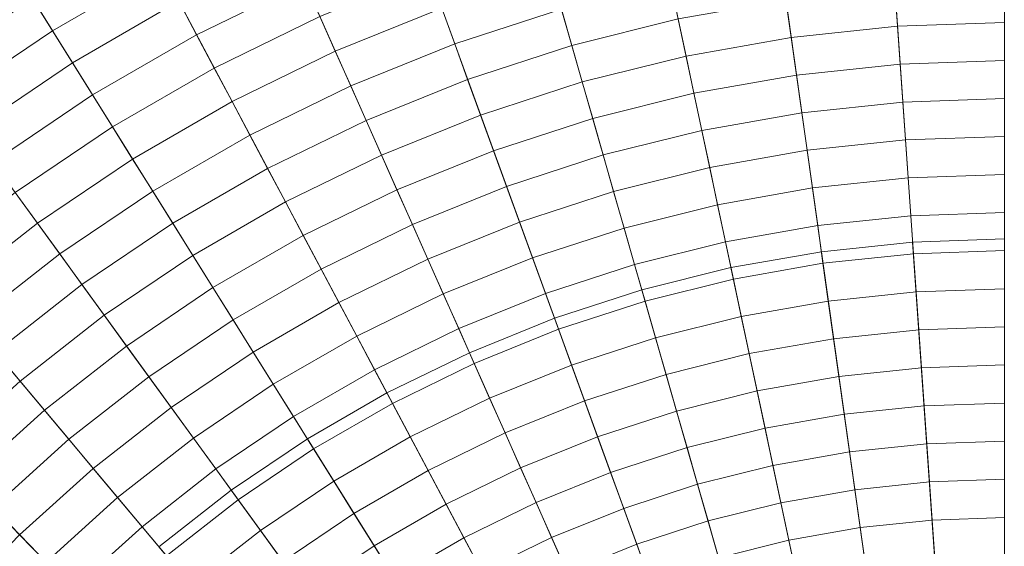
# Model space of a CAD drawing. Header units: centimetres. Extents: x -3.01 to 4.18, y -5.46 to 1.74.
# Tile 202 of 256: x -0.16 to 0.59, y -1.09 to -0.69. Entities that reach past the tile are written whole.
import ezdxf

# ---------------------------------------------------------------- set-up
doc = ezdxf.new("R2010")
doc.units = ezdxf.units.CM
doc.header["$LTSCALE"] = 2.54
doc.layers.add('Lucido design-1', color=7, linetype='Continuous')

# ---------------------------------------------------------------- blocks, each defined once
blk = doc.blocks.new('Gruppo-1')
at = {"color": 142, "linetype": 'Continuous', "lineweight": 9}
for points in [[(0.51664, -0.86346, 36.39157), (0.44727, -0.87075, 36.39157), (0.58636, -1.86046, 36.39157), (0.51664, -0.86346, 36.39157)], [(0.51664, -0.86346, 37.29882), (0.44727, -0.87075, 37.29882), (0.44727, -0.87075, 36.39157), (0.51664, -0.86346, 36.39157), (0.51664, -0.86346, 37.29882)], [(0.58636, -1.86046, 37.29882), (0.44727, -0.87075, 37.29882), (0.51664, -0.86346, 37.29882), (0.58636, -1.86046, 37.29882)], [(0.58636, -0.86103, 36.39157), (0.51664, -0.86346, 36.39157), (0.58636, -1.86046, 36.39157), (0.58636, -0.86103, 36.39157)], [(0.58636, -0.86103, 37.29882), (0.51664, -0.86346, 37.29882), (0.51664, -0.86346, 36.39157), (0.58636, -0.86103, 36.39157), (0.58636, -0.86103, 37.29882)], [(0.58636, -1.86046, 37.29882), (0.51664, -0.86346, 37.29882), (0.58636, -0.86103, 37.29882), (0.58636, -1.86046, 37.29882)], [(0.44727, -0.87075, 36.39157), (0.37857, -0.88287, 36.39157), (0.58636, -1.86046, 36.39157), (0.44727, -0.87075, 36.39157)], [(0.44727, -0.87075, 37.29882), (0.37857, -0.88287, 37.29882), (0.37857, -0.88287, 36.39157), (0.44727, -0.87075, 36.39157), (0.44727, -0.87075, 37.29882)], [(0.58636, -1.86046, 37.29882), (0.37857, -0.88287, 37.29882), (0.44727, -0.87075, 37.29882), (0.58636, -1.86046, 37.29882)], [(0.37857, -0.88287, 36.39157), (0.31088, -0.89974, 36.39157), (0.58636, -1.86046, 36.39157), (0.37857, -0.88287, 36.39157)], [(0.37857, -0.88287, 37.29882), (0.31088, -0.89974, 37.29882), (0.31088, -0.89974, 36.39157), (0.37857, -0.88287, 36.39157), (0.37857, -0.88287, 37.29882)], [(0.58636, -1.86046, 37.29882), (0.31088, -0.89974, 37.29882), (0.37857, -0.88287, 37.29882), (0.58636, -1.86046, 37.29882)], [(0.31088, -0.89974, 36.39157), (0.24453, -0.9213, 36.39157), (0.58636, -1.86046, 36.39157), (0.31088, -0.89974, 36.39157)], [(0.31088, -0.89974, 37.29882), (0.24453, -0.9213, 37.29882), (0.24453, -0.9213, 36.39157), (0.31088, -0.89974, 36.39157), (0.31088, -0.89974, 37.29882)], [(0.58636, -1.86046, 37.29882), (0.24453, -0.9213, 37.29882), (0.31088, -0.89974, 37.29882), (0.58636, -1.86046, 37.29882)], [(0.24453, -0.9213, 36.39157), (0.17985, -0.94743, 36.39157), (0.58636, -1.86046, 36.39157), (0.24453, -0.9213, 36.39157)], [(0.24453, -0.9213, 37.29882), (0.17985, -0.94743, 37.29882), (0.17985, -0.94743, 36.39157), (0.24453, -0.9213, 36.39157), (0.24453, -0.9213, 37.29882)], [(0.58636, -1.86046, 37.29882), (0.17985, -0.94743, 37.29882), (0.24453, -0.9213, 37.29882), (0.58636, -1.86046, 37.29882)], [(0.17985, -0.94743, 36.39157), (0.11715, -0.97801, 36.39157), (0.58636, -1.86046, 36.39157), (0.17985, -0.94743, 36.39157)], [(0.17985, -0.94743, 37.29882), (0.11715, -0.97801, 37.29882), (0.11715, -0.97801, 36.39157), (0.17985, -0.94743, 36.39157), (0.17985, -0.94743, 37.29882)], [(0.58636, -1.86046, 37.29882), (0.11715, -0.97801, 37.29882), (0.17985, -0.94743, 37.29882), (0.58636, -1.86046, 37.29882)], [(0.11715, -0.97801, 36.39157), (0.05674, -1.01289, 36.39157), (0.58636, -1.86046, 36.39157), (0.11715, -0.97801, 36.39157)], [(0.11715, -0.97801, 37.29882), (0.05674, -1.01289, 37.29882), (0.05674, -1.01289, 36.39157), (0.11715, -0.97801, 36.39157), (0.11715, -0.97801, 37.29882)], [(0.58636, -1.86046, 37.29882), (0.05674, -1.01289, 37.29882), (0.11715, -0.97801, 37.29882), (0.58636, -1.86046, 37.29882)], [(0.05674, -1.01289, 36.39157), (-0.00109, -1.0519, 36.39157), (0.58636, -1.86046, 36.39157), (0.05674, -1.01289, 36.39157)], [(0.05674, -1.01289, 37.29882), (-0.00109, -1.0519, 37.29882), (-0.00109, -1.0519, 36.39157), (0.05674, -1.01289, 36.39157), (0.05674, -1.01289, 37.29882)], [(0.58636, -1.86046, 37.29882), (-0.00109, -1.0519, 37.29882), (0.05674, -1.01289, 37.29882), (0.58636, -1.86046, 37.29882)], [(-0.00109, -1.0519, 36.39157), (-0.05606, -1.09485, 36.39157), (0.58636, -1.86046, 36.39157), (-0.00109, -1.0519, 36.39157)], [(-0.00109, -1.0519, 37.29882), (-0.05606, -1.09485, 37.29882), (-0.05606, -1.09485, 36.39157), (-0.00109, -1.0519, 36.39157), (-0.00109, -1.0519, 37.29882)], [(0.58636, -1.86046, 37.29882), (-0.05606, -1.09485, 37.29882), (-0.00109, -1.0519, 37.29882), (0.58636, -1.86046, 37.29882)]]:
    blk.add_polyline3d(points, dxfattribs=at)
for points in [[(0.58636, 1.73817, 37.29766), (0.33533, 1.7294, 37.29766), (0.58621, -1.8583, 37.29766), (0.58636, -1.8583, 37.29766)], [(0.33533, 1.7294, 37.29766), (0.08553, 1.70314, 37.29766), (0.58606, -1.85832, 37.29766), (0.58621, -1.8583, 37.29766)], [(0.08553, 1.70314, 37.29766), (-0.16184, 1.65953, 37.29766), (0.58591, -1.85835, 37.29766), (0.58606, -1.85832, 37.29766)], [(-0.16184, 1.65953, 37.29766), (-0.40555, 1.59876, 37.29766), (0.58577, -1.85838, 37.29766), (0.58591, -1.85835, 37.29766)], [(-0.40555, 1.59876, 37.29766), (-0.64444, 1.52114, 37.29766), (0.58562, -1.85843, 37.29766), (0.58577, -1.85838, 37.29766)], [(-0.64444, 1.52114, 37.29766), (-0.87733, 1.42705, 37.29766), (0.58548, -1.85849, 37.29766), (0.58562, -1.85843, 37.29766)], [(-0.87733, 1.42705, 37.29766), (-1.10309, 1.31694, 37.29766), (0.58535, -1.85855, 37.29766), (0.58548, -1.85849, 37.29766)], [(-1.10309, 1.31694, 37.29766), (-1.32062, 1.19135, 37.29766), (0.58522, -1.85863, 37.29766), (0.58535, -1.85855, 37.29766)], [(-1.32062, 1.19135, 37.29766), (-1.52886, 1.05089, 37.29766), (0.58509, -1.85871, 37.29766), (0.58522, -1.85863, 37.29766)], [(-1.52886, 1.05089, 37.29766), (-1.72679, 0.89625, 37.29766), (0.58497, -1.8588, 37.29766), (0.58509, -1.85871, 37.29766)], [(-1.72679, 0.89625, 37.29766), (-1.91345, 0.72817, 37.29766), (0.58486, -1.85891, 37.29766), (0.58497, -1.8588, 37.29766)], [(-1.91345, 0.72817, 37.29766), (-2.08794, 0.54749, 37.29766), (0.58475, -1.85901, 37.29766), (0.58486, -1.85891, 37.29766)], [(-2.08794, 0.54749, 37.29766), (-2.24939, 0.35507, 37.29766), (0.58466, -1.85913, 37.29766), (0.58475, -1.85901, 37.29766)], [(-2.24939, 0.35507, 37.29766), (-2.39704, 0.15187, 37.29766), (0.58457, -1.85925, 37.29766), (0.58466, -1.85913, 37.29766)], [(-2.39704, 0.15187, 37.29766), (-2.53014, -0.06115, 37.29766), (0.58449, -1.85938, 37.29766), (0.58457, -1.85925, 37.29766)], [(-2.53014, -0.06115, 37.29766), (-2.64806, -0.28293, 37.29766), (0.58442, -1.85951, 37.29766), (0.58449, -1.85938, 37.29766)], [(-2.64806, -0.28293, 37.29766), (-2.75023, -0.51239, 37.29766), (0.58436, -1.85965, 37.29766), (0.58442, -1.85951, 37.29766)], [(-2.75023, -0.51239, 37.29766), (-2.83614, -0.74842, 37.29766), (0.58431, -1.85979, 37.29766), (0.58436, -1.85965, 37.29766)], [(-0.05442, -0.65532, 38.26948), (-0.13693, -0.70295, 38.26948), (-0.15213, -0.67863, 38.26412), (-0.06789, -0.63, 38.26412)], [(0.05456, -0.66601, 38.27988), (-0.02747, -0.70602, 38.27988), (-0.04095, -0.68066, 38.27473), (0.04288, -0.63977, 38.27473)], [(-0.15213, -0.67863, 38.26412), (-0.23277, -0.73302, 38.26412), (-0.24962, -0.70984, 38.25867), (-0.16732, -0.65432, 38.25867)], [(-0.04095, -0.68066, 38.27473), (-0.12172, -0.72729, 38.27473), (-0.13693, -0.70295, 38.26948), (-0.05442, -0.65532, 38.26948)], [(0.15884, -0.68584, 38.28989), (0.07794, -0.71853, 38.28989), (0.06624, -0.69226, 38.28493), (0.149, -0.65882, 38.28493)], [(0.24974, -0.68654, 38.29474), (0.16867, -0.71288, 38.29474), (0.15884, -0.68584, 38.28989), (0.24181, -0.65888, 38.28989)], [(0.06624, -0.69226, 38.28493), (-0.01398, -0.73139, 38.28493), (-0.02747, -0.70602, 38.27988), (0.05456, -0.66601, 38.27988)], [(0.33844, -0.69407, 38.29949), (0.25768, -0.71421, 38.29949), (0.24974, -0.68654, 38.29474), (0.33245, -0.66592, 38.29474)], [(0.50519, -0.69965, 38.30415), (0.42441, -0.70814, 38.30415), (0.4204, -0.67962, 38.29949), (0.50318, -0.67092, 38.29949)], [(0.58636, -0.69682, 38.30415), (0.50519, -0.69965, 38.30415), (0.50318, -0.67092, 38.29949), (0.58636, -0.66801, 38.29949)], [(-0.13693, -0.70295, 38.26948), (-0.21591, -0.75623, 38.26948), (-0.23277, -0.73302, 38.26412), (-0.15213, -0.67863, 38.26412)], [(-0.02747, -0.70602, 38.27988), (-0.1065, -0.75165, 38.27988), (-0.12172, -0.72729, 38.27473), (-0.04095, -0.68066, 38.27473)], [(0.42441, -0.70814, 38.30415), (0.34443, -0.72225, 38.30415), (0.33844, -0.69407, 38.29949), (0.4204, -0.67962, 38.29949)], [(0.16867, -0.71288, 38.29474), (0.08964, -0.74481, 38.29474), (0.07794, -0.71853, 38.28989), (0.15884, -0.68584, 38.28989)], [(0.25768, -0.71421, 38.29949), (0.17852, -0.73993, 38.29949), (0.16867, -0.71288, 38.29474), (0.24974, -0.68654, 38.29474)], [(0.07794, -0.71853, 38.28989), (-0.00048, -0.75677, 38.28989), (-0.01398, -0.73139, 38.28493), (0.06624, -0.69226, 38.28493)], [(0.34443, -0.72225, 38.30415), (0.26562, -0.74189, 38.30415), (0.25768, -0.71421, 38.29949), (0.33844, -0.69407, 38.29949)], [(-0.12172, -0.72729, 38.27473), (-0.19904, -0.77945, 38.27473), (-0.21591, -0.75623, 38.26948), (-0.13693, -0.70295, 38.26948)], [(0.5072, -0.7284, 38.3087), (0.42842, -0.73668, 38.3087), (0.42441, -0.70814, 38.30415), (0.50519, -0.69965, 38.30415)], [(0.58636, -0.72564, 38.3087), (0.5072, -0.7284, 38.3087), (0.50519, -0.69965, 38.30415), (0.58636, -0.69682, 38.30415)], [(-0.01398, -0.73139, 38.28493), (-0.09128, -0.77602, 38.28493), (-0.1065, -0.75165, 38.27988), (-0.02747, -0.70602, 38.27988)], [(0.42842, -0.73668, 38.3087), (0.35042, -0.75043, 38.3087), (0.34443, -0.72225, 38.30415), (0.42441, -0.70814, 38.30415)], [(0.17852, -0.73993, 38.29949), (0.10135, -0.77111, 38.29949), (0.08964, -0.74481, 38.29474), (0.16867, -0.71288, 38.29474)], [(0.26562, -0.74189, 38.30415), (0.18837, -0.76699, 38.30415), (0.17852, -0.73993, 38.29949), (0.25768, -0.71421, 38.29949)], [(0.08964, -0.74481, 38.29474), (0.01303, -0.78218, 38.29474), (-0.00048, -0.75677, 38.28989), (0.07794, -0.71853, 38.28989)], [(0.35042, -0.75043, 38.3087), (0.27356, -0.7696, 38.3087), (0.26562, -0.74189, 38.30415), (0.34443, -0.72225, 38.30415)], [(0.58636, -0.75447, 38.31315), (0.50921, -0.75716, 38.31315), (0.5072, -0.7284, 38.3087), (0.58636, -0.72564, 38.3087)], [(-0.1065, -0.75165, 38.27988), (-0.18216, -0.80268, 38.27988), (-0.19904, -0.77945, 38.27473), (-0.12172, -0.72729, 38.27473)], [(-0.00048, -0.75677, 38.28989), (-0.07604, -0.8004, 38.28989), (-0.09128, -0.77602, 38.28493), (-0.01398, -0.73139, 38.28493)], [(0.50921, -0.75716, 38.31315), (0.43244, -0.76523, 38.31315), (0.42842, -0.73668, 38.3087), (0.5072, -0.7284, 38.3087)], [(0.18837, -0.76699, 38.30415), (0.11306, -0.79742, 38.30415), (0.10135, -0.77111, 38.29949), (0.17852, -0.73993, 38.29949)], [(0.43244, -0.76523, 38.31315), (0.35641, -0.77864, 38.31315), (0.35042, -0.75043, 38.3087), (0.42842, -0.73668, 38.3087)], [(0.10135, -0.77111, 38.29949), (0.02654, -0.80759, 38.29949), (0.01303, -0.78218, 38.29474), (0.08964, -0.74481, 38.29474)], [(0.27356, -0.7696, 38.3087), (0.19823, -0.79407, 38.3087), (0.18837, -0.76699, 38.30415), (0.26562, -0.74189, 38.30415)], [(-2.83614, -0.74842, 37.29766), (-2.90537, -0.98987, 37.29766), (0.58426, -1.85994, 37.29766), (0.58431, -1.85979, 37.29766)], [(-0.09128, -0.77602, 38.28493), (-0.16527, -0.82593, 38.28493), (-0.18216, -0.80268, 38.27988), (-0.1065, -0.75165, 38.27988)], [(0.35641, -0.77864, 38.31315), (0.28151, -0.79731, 38.31315), (0.27356, -0.7696, 38.3087), (0.35042, -0.75043, 38.3087)], [(0.58636, -0.78332, 38.31751), (0.51122, -0.78594, 38.31751), (0.50921, -0.75716, 38.31315), (0.58636, -0.75447, 38.31315)], [(0.01303, -0.78218, 38.29474), (-0.06079, -0.8248, 38.29474), (-0.07604, -0.8004, 38.28989), (-0.00048, -0.75677, 38.28989)], [(0.51122, -0.78594, 38.31751), (0.43645, -0.7938, 38.31751), (0.43244, -0.76523, 38.31315), (0.50921, -0.75716, 38.31315)], [(0.19823, -0.79407, 38.3087), (0.12479, -0.82375, 38.3087), (0.11306, -0.79742, 38.30415), (0.18837, -0.76699, 38.30415)], [(0.28151, -0.79731, 38.31315), (0.20809, -0.82117, 38.31315), (0.19823, -0.79407, 38.3087), (0.27356, -0.7696, 38.3087)], [(0.43645, -0.7938, 38.31751), (0.36241, -0.80686, 38.31751), (0.35641, -0.77864, 38.31315), (0.43244, -0.76523, 38.31315)], [(-0.07604, -0.8004, 38.28989), (-0.14837, -0.84919, 38.28989), (-0.16527, -0.82593, 38.28493), (-0.09128, -0.77602, 38.28493)], [(0.11306, -0.79742, 38.30415), (0.04006, -0.83302, 38.30415), (0.02654, -0.80759, 38.29949), (0.10135, -0.77111, 38.29949)], [(0.02654, -0.80759, 38.29949), (-0.04554, -0.84921, 38.29949), (-0.06079, -0.8248, 38.29474), (0.01303, -0.78218, 38.29474)], [(0.36241, -0.80686, 38.31751), (0.28946, -0.82505, 38.31751), (0.28151, -0.79731, 38.31315), (0.35641, -0.77864, 38.31315)], [(0.58636, -0.81218, 38.32176), (0.51324, -0.81474, 38.32176), (0.51122, -0.78594, 38.31751), (0.58636, -0.78332, 38.31751)], [(0.51324, -0.81474, 38.32176), (0.44047, -0.82239, 38.32176), (0.43645, -0.7938, 38.31751), (0.51122, -0.78594, 38.31751)], [(-0.06079, -0.8248, 38.29474), (-0.13146, -0.87246, 38.29474), (-0.14837, -0.84919, 38.28989), (-0.07604, -0.8004, 38.28989)], [(0.12479, -0.82375, 38.3087), (0.05359, -0.85847, 38.3087), (0.04006, -0.83302, 38.30415), (0.11306, -0.79742, 38.30415)], [(0.20809, -0.82117, 38.31315), (0.13651, -0.85009, 38.31315), (0.12479, -0.82375, 38.3087), (0.19823, -0.79407, 38.3087)], [(0.28946, -0.82505, 38.31751), (0.21796, -0.84828, 38.31751), (0.20809, -0.82117, 38.31315), (0.28151, -0.79731, 38.31315)], [(0.44047, -0.82239, 38.32176), (0.36841, -0.83509, 38.32176), (0.36241, -0.80686, 38.31751), (0.43645, -0.7938, 38.31751)], [(0.04006, -0.83302, 38.30415), (-0.03028, -0.87363, 38.30415), (-0.04554, -0.84921, 38.29949), (0.02654, -0.80759, 38.29949)], [(0.36841, -0.83509, 38.32176), (0.29742, -0.85279, 38.32176), (0.28946, -0.82505, 38.31751), (0.36241, -0.80686, 38.31751)], [(0.51525, -0.84355, 38.32591), (0.44449, -0.85098, 38.32591), (0.44047, -0.82239, 38.32176), (0.51324, -0.81474, 38.32176)], [(0.58636, -0.84106, 38.32591), (0.51525, -0.84355, 38.32591), (0.51324, -0.81474, 38.32176), (0.58636, -0.81218, 38.32176)], [(0.21796, -0.84828, 38.31751), (0.14825, -0.87644, 38.31751), (0.13651, -0.85009, 38.31315), (0.20809, -0.82117, 38.31315)], [(0.44449, -0.85098, 38.32591), (0.37442, -0.86334, 38.32591), (0.36841, -0.83509, 38.32176), (0.44047, -0.82239, 38.32176)], [(-0.14837, -0.84919, 38.28989), (-0.21712, -0.9029, 38.28989), (-0.23561, -0.88088, 38.28493), (-0.16527, -0.82593, 38.28493)], [(-0.04554, -0.84921, 38.29949), (-0.11454, -0.89575, 38.29949), (-0.13146, -0.87246, 38.29474), (-0.06079, -0.8248, 38.29474)], [(0.13651, -0.85009, 38.31315), (0.06713, -0.88393, 38.31315), (0.05359, -0.85847, 38.3087), (0.12479, -0.82375, 38.3087)], [(0.29742, -0.85279, 38.32176), (0.22783, -0.8754, 38.32176), (0.21796, -0.84828, 38.31751), (0.28946, -0.82505, 38.31751)], [(0.05359, -0.85847, 38.3087), (-0.015, -0.89807, 38.3087), (-0.03028, -0.87363, 38.30415), (0.04006, -0.83302, 38.30415)], [(0.37442, -0.86334, 38.32591), (0.30538, -0.88055, 38.32591), (0.29742, -0.85279, 38.32176), (0.36841, -0.83509, 38.32176)], [(0.51727, -0.87237, 38.32997), (0.44851, -0.87959, 38.32997), (0.44449, -0.85098, 38.32591), (0.51525, -0.84355, 38.32591)], [(0.58636, -0.86996, 38.32997), (0.51727, -0.87237, 38.32997), (0.51525, -0.84355, 38.32591), (0.58636, -0.84106, 38.32591)], [(-0.13146, -0.87246, 38.29474), (-0.19863, -0.92494, 38.29474), (-0.21712, -0.9029, 38.28989), (-0.14837, -0.84919, 38.28989)], [(-0.03028, -0.87363, 38.30415), (-0.09761, -0.91905, 38.30415), (-0.11454, -0.89575, 38.29949), (-0.04554, -0.84921, 38.29949)], [(0.14825, -0.87644, 38.31751), (0.08067, -0.9094, 38.31751), (0.06713, -0.88393, 38.31315), (0.13651, -0.85009, 38.31315)], [(0.22783, -0.8754, 38.32176), (0.15999, -0.90281, 38.32176), (0.14825, -0.87644, 38.31751), (0.21796, -0.84828, 38.31751)], [(0.30538, -0.88055, 38.32591), (0.23771, -0.90254, 38.32591), (0.22783, -0.8754, 38.32176), (0.29742, -0.85279, 38.32176)], [(0.44851, -0.87959, 38.32997), (0.38042, -0.8916, 38.32997), (0.37442, -0.86334, 38.32591), (0.44449, -0.85098, 38.32591)], [(0.06713, -0.88393, 38.31315), (0.00028, -0.92253, 38.31315), (-0.015, -0.89807, 38.3087), (0.05359, -0.85847, 38.3087)], [(0.38042, -0.8916, 38.32997), (0.31334, -0.90833, 38.32997), (0.30538, -0.88055, 38.32591), (0.37442, -0.86334, 38.32591)], [(-0.11454, -0.89575, 38.29949), (-0.18013, -0.94699, 38.29949), (-0.19863, -0.92494, 38.29474), (-0.13146, -0.87246, 38.29474)], [(-0.015, -0.89807, 38.3087), (-0.08067, -0.94237, 38.3087), (-0.09761, -0.91905, 38.30415), (-0.03028, -0.87363, 38.30415)], [(0.51928, -0.9012, 38.33392), (0.45253, -0.90822, 38.33392), (0.44851, -0.87959, 38.32997), (0.51727, -0.87237, 38.32997)], [(0.58636, -0.89886, 38.33392), (0.51928, -0.9012, 38.33392), (0.51727, -0.87237, 38.32997), (0.58636, -0.86996, 38.32997)], [(0.15999, -0.90281, 38.32176), (0.09422, -0.93489, 38.32176), (0.08067, -0.9094, 38.31751), (0.14825, -0.87644, 38.31751)], [(0.23771, -0.90254, 38.32591), (0.17173, -0.92919, 38.32591), (0.15999, -0.90281, 38.32176), (0.22783, -0.8754, 38.32176)], [(0.31334, -0.90833, 38.32997), (0.24759, -0.92969, 38.32997), (0.23771, -0.90254, 38.32591), (0.30538, -0.88055, 38.32591)], [(0.45253, -0.90822, 38.33392), (0.38643, -0.91988, 38.33392), (0.38042, -0.8916, 38.32997), (0.44851, -0.87959, 38.32997)], [(0.08067, -0.9094, 38.31751), (0.01556, -0.94699, 38.31751), (0.00028, -0.92253, 38.31315), (0.06713, -0.88393, 38.31315)], [(-0.09761, -0.91905, 38.30415), (-0.16161, -0.96906, 38.30415), (-0.18013, -0.94699, 38.29949), (-0.11454, -0.89575, 38.29949)], [(0.38643, -0.91988, 38.33392), (0.32131, -0.93611, 38.33392), (0.31334, -0.90833, 38.32997), (0.38042, -0.8916, 38.32997)], [(0.00028, -0.92253, 38.31315), (-0.06372, -0.9657, 38.31315), (-0.08067, -0.94237, 38.3087), (-0.015, -0.89807, 38.3087)], [(0.17173, -0.92919, 38.32591), (0.10778, -0.96039, 38.32591), (0.09422, -0.93489, 38.32176), (0.15999, -0.90281, 38.32176)], [(0.24759, -0.92969, 38.32997), (0.18349, -0.95559, 38.32997), (0.17173, -0.92919, 38.32591), (0.23771, -0.90254, 38.32591)], [(0.5213, -0.93005, 38.33777), (0.45656, -0.93686, 38.33777), (0.45253, -0.90822, 38.33392), (0.51928, -0.9012, 38.33392)], [(0.58636, -0.92778, 38.33777), (0.5213, -0.93005, 38.33777), (0.51928, -0.9012, 38.33392), (0.58636, -0.89886, 38.33392)], [(0.09422, -0.93489, 38.32176), (0.03086, -0.97147, 38.32176), (0.01556, -0.94699, 38.31751), (0.08067, -0.9094, 38.31751)], [(0.32131, -0.93611, 38.33392), (0.25747, -0.95685, 38.33392), (0.24759, -0.92969, 38.32997), (0.31334, -0.90833, 38.32997)], [(0.45656, -0.93686, 38.33777), (0.39245, -0.94816, 38.33777), (0.38643, -0.91988, 38.33392), (0.45253, -0.90822, 38.33392)], [(-0.08067, -0.94237, 38.3087), (-0.14309, -0.99113, 38.3087), (-0.16161, -0.96906, 38.30415), (-0.09761, -0.91905, 38.30415)], [(0.39245, -0.94816, 38.33777), (0.32928, -0.96391, 38.33777), (0.32131, -0.93611, 38.33392), (0.38643, -0.91988, 38.33392)], [(0.01556, -0.94699, 38.31751), (-0.04677, -0.98903, 38.31751), (-0.06372, -0.9657, 38.31315), (0.00028, -0.92253, 38.31315)], [(0.10778, -0.96039, 38.32591), (0.04616, -0.99596, 38.32591), (0.03086, -0.97147, 38.32176), (0.09422, -0.93489, 38.32176)], [(0.18349, -0.95559, 38.32997), (0.12135, -0.9859, 38.32997), (0.10778, -0.96039, 38.32591), (0.17173, -0.92919, 38.32591)], [(0.25747, -0.95685, 38.33392), (0.19524, -0.982, 38.33392), (0.18349, -0.95559, 38.32997), (0.24759, -0.92969, 38.32997)], [(0.52332, -0.95892, 38.34153), (0.46058, -0.96551, 38.34153), (0.45656, -0.93686, 38.33777), (0.5213, -0.93005, 38.33777)], [(0.58636, -0.95672, 38.34153), (0.52332, -0.95892, 38.34153), (0.5213, -0.93005, 38.33777), (0.58636, -0.92778, 38.33777)], [(-0.06372, -0.9657, 38.31315), (-0.12456, -1.01322, 38.31315), (-0.14309, -0.99113, 38.3087), (-0.08067, -0.94237, 38.3087)], [(0.32928, -0.96391, 38.33777), (0.26737, -0.98403, 38.33777), (0.25747, -0.95685, 38.33392), (0.32131, -0.93611, 38.33392)], [(0.46058, -0.96551, 38.34153), (0.39846, -0.97647, 38.34153), (0.39245, -0.94816, 38.33777), (0.45656, -0.93686, 38.33777)], [(-0.16161, -0.96906, 38.30415), (-0.22197, -1.02341, 38.30415), (-0.24198, -1.00269, 38.29949), (-0.18013, -0.94699, 38.29949)], [(0.03086, -0.97147, 38.32176), (-0.0298, -1.01239, 38.32176), (-0.04677, -0.98903, 38.31751), (0.01556, -0.94699, 38.31751)], [(0.39846, -0.97647, 38.34153), (0.33726, -0.99173, 38.34153), (0.32928, -0.96391, 38.33777), (0.39245, -0.94816, 38.33777)], [(0.19524, -0.982, 38.33392), (0.13492, -1.01142, 38.33392), (0.12135, -0.9859, 38.32997), (0.18349, -0.95559, 38.32997)], [(0.26737, -0.98403, 38.33777), (0.20701, -1.00842, 38.33777), (0.19524, -0.982, 38.33392), (0.25747, -0.95685, 38.33392)], [(0.58636, -0.98566, 38.34518), (0.52534, -0.98779, 38.34518), (0.52332, -0.95892, 38.34153), (0.58636, -0.95672, 38.34153)], [(0.12135, -0.9859, 38.32997), (0.06147, -1.02046, 38.32997), (0.04616, -0.99596, 38.32591), (0.10778, -0.96039, 38.32591)], [(0.33726, -0.99173, 38.34153), (0.27726, -1.01122, 38.34153), (0.26737, -0.98403, 38.33777), (0.32928, -0.96391, 38.33777)], [(0.52534, -0.98779, 38.34518), (0.46461, -0.99418, 38.34518), (0.46058, -0.96551, 38.34153), (0.52332, -0.95892, 38.34153)], [(-0.14309, -0.99113, 38.3087), (-0.20195, -1.04414, 38.3087), (-0.22197, -1.02341, 38.30415), (-0.16161, -0.96906, 38.30415)], [(-0.04677, -0.98903, 38.31751), (-0.10601, -1.03532, 38.31751), (-0.12456, -1.01322, 38.31315), (-0.06372, -0.9657, 38.31315)], [(0.04616, -0.99596, 38.32591), (-0.01283, -1.03575, 38.32591), (-0.0298, -1.01239, 38.32176), (0.03086, -0.97147, 38.32176)], [(0.46461, -0.99418, 38.34518), (0.40448, -1.00478, 38.34518), (0.39846, -0.97647, 38.34153), (0.46058, -0.96551, 38.34153)], [(0.40448, -1.00478, 38.34518), (0.34523, -1.01955, 38.34518), (0.33726, -0.99173, 38.34153), (0.39846, -0.97647, 38.34153)], [(0.13492, -1.01142, 38.33392), (0.07679, -1.04498, 38.33392), (0.06147, -1.02046, 38.32997), (0.12135, -0.9859, 38.32997)], [(0.20701, -1.00842, 38.33777), (0.1485, -1.03696, 38.33777), (0.13492, -1.01142, 38.33392), (0.19524, -0.982, 38.33392)], [(0.27726, -1.01122, 38.34153), (0.21878, -1.03485, 38.34153), (0.20701, -1.00842, 38.33777), (0.26737, -0.98403, 38.33777)], [(0.58636, -1.01462, 38.34873), (0.52736, -1.01668, 38.34873), (0.52534, -0.98779, 38.34518), (0.58636, -0.98566, 38.34518)], [(-2.90537, -0.98987, 37.29766), (-2.95759, -1.23557, 37.29766), (0.58423, -1.86009, 37.29766), (0.58426, -1.85994, 37.29766)], [(-0.12456, -1.01322, 38.31315), (-0.18192, -1.06488, 38.31315), (-0.20195, -1.04414, 38.3087), (-0.14309, -0.99113, 38.3087)], [(-0.0298, -1.01239, 38.32176), (-0.08746, -1.05743, 38.32176), (-0.10601, -1.03532, 38.31751), (-0.04677, -0.98903, 38.31751)], [(0.34523, -1.01955, 38.34518), (0.28716, -1.03842, 38.34518), (0.27726, -1.01122, 38.34153), (0.33726, -0.99173, 38.34153)], [(0.46864, -1.02285, 38.34873), (0.4105, -1.03311, 38.34873), (0.40448, -1.00478, 38.34518), (0.46461, -0.99418, 38.34518)], [(0.52736, -1.01668, 38.34873), (0.46864, -1.02285, 38.34873), (0.46461, -0.99418, 38.34518), (0.52534, -0.98779, 38.34518)], [(0.06147, -1.02046, 38.32997), (0.00416, -1.05913, 38.32997), (-0.01283, -1.03575, 38.32591), (0.04616, -0.99596, 38.32591)], [(0.21878, -1.03485, 38.34153), (0.16208, -1.0625, 38.34153), (0.1485, -1.03696, 38.33777), (0.20701, -1.00842, 38.33777)], [(0.4105, -1.03311, 38.34873), (0.35322, -1.04739, 38.34873), (0.34523, -1.01955, 38.34518), (0.40448, -1.00478, 38.34518)], [(-0.10601, -1.03532, 38.31751), (-0.16188, -1.08563, 38.31751), (-0.18192, -1.06488, 38.31315), (-0.12456, -1.01322, 38.31315)], [(-0.01283, -1.03575, 38.32591), (-0.0689, -1.07956, 38.32591), (-0.08746, -1.05743, 38.32176), (-0.0298, -1.01239, 38.32176)], [(0.1485, -1.03696, 38.33777), (0.09212, -1.06951, 38.33777), (0.07679, -1.04498, 38.33392), (0.13492, -1.01142, 38.33392)], [(0.28716, -1.03842, 38.34518), (0.23055, -1.06129, 38.34518), (0.21878, -1.03485, 38.34153), (0.27726, -1.01122, 38.34153)], [(0.52938, -1.04558, 38.35218), (0.47268, -1.05154, 38.35218), (0.46864, -1.02285, 38.34873), (0.52736, -1.01668, 38.34873)], [(0.58636, -1.04359, 38.35218), (0.52938, -1.04558, 38.35218), (0.52736, -1.01668, 38.34873), (0.58636, -1.01462, 38.34873)], [(0.07679, -1.04498, 38.33392), (0.02115, -1.08251, 38.33392), (0.00416, -1.05913, 38.32997), (0.06147, -1.02046, 38.32997)], [(0.35322, -1.04739, 38.34873), (0.29707, -1.06563, 38.34873), (0.28716, -1.03842, 38.34518), (0.34523, -1.01955, 38.34518)], [(0.47268, -1.05154, 38.35218), (0.41652, -1.06144, 38.35218), (0.4105, -1.03311, 38.34873), (0.46864, -1.02285, 38.34873)], [(-0.08746, -1.05743, 38.32176), (-0.14183, -1.10639, 38.32176), (-0.16188, -1.08563, 38.31751), (-0.10601, -1.03532, 38.31751)], [(0.00416, -1.05913, 38.32997), (-0.05032, -1.10169, 38.32997), (-0.0689, -1.07956, 38.32591), (-0.01283, -1.03575, 38.32591)], [(0.16208, -1.0625, 38.34153), (0.10745, -1.09404, 38.34153), (0.09212, -1.06951, 38.33777), (0.1485, -1.03696, 38.33777)], [(0.23055, -1.06129, 38.34518), (0.17567, -1.08806, 38.34518), (0.16208, -1.0625, 38.34153), (0.21878, -1.03485, 38.34153)], [(0.29707, -1.06563, 38.34873), (0.24233, -1.08775, 38.34873), (0.23055, -1.06129, 38.34518), (0.28716, -1.03842, 38.34518)], [(0.41652, -1.06144, 38.35218), (0.3612, -1.07524, 38.35218), (0.35322, -1.04739, 38.34873), (0.4105, -1.03311, 38.34873)], [(0.09212, -1.06951, 38.33777), (0.03815, -1.10591, 38.33777), (0.02115, -1.08251, 38.33392), (0.07679, -1.04498, 38.33392)], [(0.3612, -1.07524, 38.35218), (0.30698, -1.09286, 38.35218), (0.29707, -1.06563, 38.34873), (0.35322, -1.04739, 38.34873)], [(0.5314, -1.0745, 38.35553), (0.47671, -1.08024, 38.35553), (0.47268, -1.05154, 38.35218), (0.52938, -1.04558, 38.35218)], [(0.58636, -1.07258, 38.35553), (0.5314, -1.0745, 38.35553), (0.52938, -1.04558, 38.35218), (0.58636, -1.04359, 38.35218)], [(0.47671, -1.08024, 38.35553), (0.42255, -1.08979, 38.35553), (0.41652, -1.06144, 38.35218), (0.47268, -1.05154, 38.35218)], [(-0.0689, -1.07956, 38.32591), (-0.12177, -1.12717, 38.32591), (-0.14183, -1.10639, 38.32176), (-0.08746, -1.05743, 38.32176)], [(0.02115, -1.08251, 38.33392), (-0.03174, -1.12383, 38.33392), (-0.05032, -1.10169, 38.32997), (0.00416, -1.05913, 38.32997)], [(0.24233, -1.08775, 38.34873), (0.18926, -1.11363, 38.34873), (0.17567, -1.08806, 38.34518), (0.23055, -1.06129, 38.34518)], [(0.42255, -1.08979, 38.35553), (0.36919, -1.1031, 38.35553), (0.3612, -1.07524, 38.35218), (0.41652, -1.06144, 38.35218)], [(0.10745, -1.09404, 38.34153), (0.05515, -1.12932, 38.34153), (0.03815, -1.10591, 38.33777), (0.09212, -1.06951, 38.33777)], [(0.17567, -1.08806, 38.34518), (0.12279, -1.11859, 38.34518), (0.10745, -1.09404, 38.34153), (0.16208, -1.0625, 38.34153)], [(0.30698, -1.09286, 38.35218), (0.25411, -1.11422, 38.35218), (0.24233, -1.08775, 38.34873), (0.29707, -1.06563, 38.34873)], [(0.36919, -1.1031, 38.35553), (0.31689, -1.12009, 38.35553), (0.30698, -1.09286, 38.35218), (0.3612, -1.07524, 38.35218)], [(0.53342, -1.10342, 38.35878), (0.48074, -1.10896, 38.35878), (0.47671, -1.08024, 38.35553), (0.5314, -1.0745, 38.35553)], [(0.58636, -1.10157, 38.35878), (0.53342, -1.10342, 38.35878), (0.5314, -1.0745, 38.35553), (0.58636, -1.07258, 38.35553)], [(-0.05032, -1.10169, 38.32997), (-0.1017, -1.14795, 38.32997), (-0.12177, -1.12717, 38.32591), (-0.0689, -1.07956, 38.32591)], [(0.03815, -1.10591, 38.33777), (-0.01315, -1.14599, 38.33777), (-0.03174, -1.12383, 38.33392), (0.02115, -1.08251, 38.33392)], [(0.48074, -1.10896, 38.35878), (0.42858, -1.11815, 38.35878), (0.42255, -1.08979, 38.35553), (0.47671, -1.08024, 38.35553)], [(-0.14183, -1.10639, 38.32176), (-0.19266, -1.15903, 38.32176), (-0.21411, -1.13971, 38.31751), (-0.16188, -1.08563, 38.31751)], [(0.18926, -1.11363, 38.34873), (0.13813, -1.14315, 38.34873), (0.12279, -1.11859, 38.34518), (0.17567, -1.08806, 38.34518)], [(0.25411, -1.11422, 38.35218), (0.20286, -1.13921, 38.35218), (0.18926, -1.11363, 38.34873), (0.24233, -1.08775, 38.34873)], [(0.42858, -1.11815, 38.35878), (0.37718, -1.13097, 38.35878), (0.36919, -1.1031, 38.35553), (0.42255, -1.08979, 38.35553)], [(0.12279, -1.11859, 38.34518), (0.07217, -1.15273, 38.34518), (0.05515, -1.12932, 38.34153), (0.10745, -1.09404, 38.34153)], [(0.31689, -1.12009, 38.35553), (0.2659, -1.14069, 38.35553), (0.25411, -1.11422, 38.35218), (0.30698, -1.09286, 38.35218)]]:
    blk.add_3dface(points, dxfattribs=at)

msp = doc.modelspace()

# ---------------------------------------------------------------- block references
at = {"layer": 'Lucido design-1', "color": 7}
msp.add_blockref('Gruppo-1', (0, 0), dxfattribs=at)

doc.saveas('drawing.dxf')
